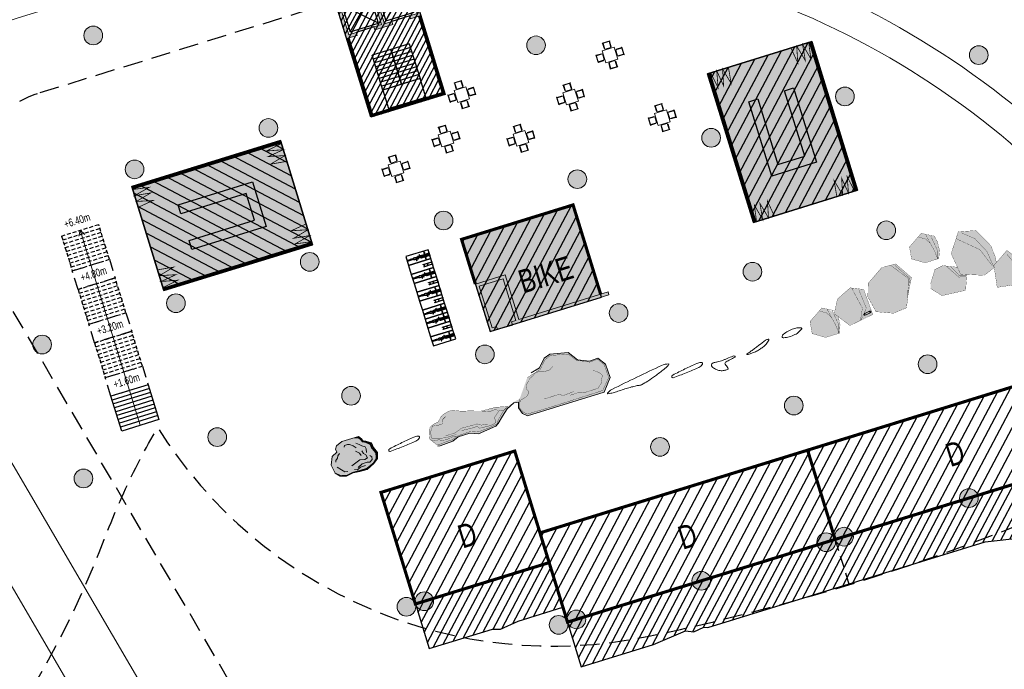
# Model space of a CAD drawing. Header units: millimetres. Extents: x -1402 to -179, y -280 to 6164.
# Tile 12 of 212: x -653 to -589, y 38 to 80. Entities that reach past the tile are written whole.
import ezdxf
from ezdxf.xclip import XClip

# ---------------------------------------------------------------- set-up
doc = ezdxf.new("R2010")
doc.units = ezdxf.units.MM
doc.header["$XCLIPFRAME"] = 0
doc.linetypes.add('AJN-Projection', pattern=[0.375, 0.25, -0.125])
doc.layers.get('0').update_dxf_attribs({"linetype": 'CONTINUOUS'})
doc.layers.get('DEFPOINTS').update_dxf_attribs({"linetype": 'CONTINUOUS'})
for name, color, linetype, lineweight in [('AJN-2-POT 120', 2, 'CONTINUOUS', 20), ('AJN-2-SBT-C', 2, 'CONTINUOUS', 20), ('AJN-5-ASC-C', 230, 'CONTINUOUS', 30), ('AJN-6-SOL-ROCHERS', 250, 'CONTINUOUS', 20), ('AJN-7-100-L', 10, 'CONTINUOUS', 18), ('AJN-7-500-A', 10, 'CONTINUOUS', 18), ('AJN-8-252-H', 252, 'CONTINUOUS', 20), ('AJN-9-CIRCULATION-CAR', 251, 'CONTINUOUS', 5)]:
    doc.layers.add(name, color=color, linetype=linetype, lineweight=lineweight)
for name, color, linetype, true_color in [('AJN-2-SBT-H', 7, 'CONTINUOUS', 0x6e6e6e), ('AJN-8-254-H-CLAIR', 7, 'CONTINUOUS', 0xededed), ('AJN-9-SRF-MARINHORIZON-CIRUCLATION 100 %', 7, 'CONTINUOUS', 0xd100d1), ('AJN-9-SRF-MARINHORIZON-HOUSING DUPLEX', 7, 'CONTINUOUS', 0x96cd7e), ('AJN-9-SRF-MARINHORIZON-RETAIL', 7, 'CONTINUOUS', 0xde2128), ('AJN-9-SRF-MARINHORIZON-SERVICE', 7, 'CONTINUOUS', 0x645418), ('AJN-9-SRF-MARINHORIZON-TERRACE 0%', 7, 'CONTINUOUS', 0x139b48)]:
    doc.layers.add(name, color=color, linetype=linetype, true_color=true_color)
for name, color, linetype in [('AJN-2-SBT-P', 251, 'AJN-Projection'), ('AJN-2-SBT-V', 51, 'CONTINUOUS'), ('AJN-3-MEX-V', 141, 'CONTINUOUS'), ('AJN-3-SOL-ROCHERS', 252, 'CONTINUOUS'), ('AJN-8-251-H', 251, 'CONTINUOUS')]:
    doc.layers.add(name, color=color, linetype=linetype)
doc.layers.add('AJN-6-VGT-MOTIF EXIST', color=7, linetype='CONTINUOUS', lineweight=9, true_color=0x23583a)
doc.styles.get("Standard").update_dxf_attribs({"font": 'rs.shx', "bigfont": 'hztxt.shx'})

# ---------------------------------------------------------------- blocks, each defined once
blk = doc.blocks.new('1.20diam')
at = {"layer": 'AJN-2-SBT-H'}
h = blk.add_hatch(color=256, dxfattribs=at)
h.dxf.hatch_style = 1
edge = h.paths.add_edge_path()
edge.add_arc((0, 0), 0.6, 0, 360)
at = {"layer": 'AJN-2-POT 120', "linetype": 'Continuous'}
blk.add_circle((0, 0), 0.6, dxfattribs=at)
blk = doc.blocks.new('POT 2X1.2')
at = {"layer": 'AJN-2-POT 120', "linetype": 'Continuous', "rotation": 321.8181818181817}
for p in [(-0.6, 0), (0.6, 0)]:
    blk.add_blockref('1.20diam', p, dxfattribs=at)
blk = doc.blocks.new('A$C26D66667')
at = {"layer": 'AJN-2-SBT-V', "linetype": 'Continuous'}
for p, q in [((0, 2.34), (2.5, 2.34)), ((0, 0), (0, 2.34)), ((0, 2.08), (2.5, 2.08)), ((2.5, 2.34), (2.5, 0)), ((0, 1.82), (2.5, 1.82)), ((0, 1.56), (2.5, 1.56)), ((0, 1.3), (2.5, 1.3)), ((0, 1.04), (2.5, 1.04)), ((0, 0.78), (2.5, 0.78)), ((0, 0.52), (2.5, 0.52)), ((0, 0.26), (2.5, 0.26)), ((0, 0), (2.5, 0))]:
    blk.add_line(p, q, dxfattribs=at)
blk = doc.blocks.new('A$C4A131977')
at = {"layer": 'AJN-2-SBT-P'}
for p, q in [((0, 2.34), (2.5, 2.34)), ((0, 0), (0, 2.34)), ((0, 2.08), (2.5, 2.08)), ((2.5, 2.34), (2.5, 0)), ((0, 1.82), (2.5, 1.82)), ((0, 1.56), (2.5, 1.56)), ((0, 1.3), (2.5, 1.3)), ((0, 1.04), (2.5, 1.04)), ((0, 0.78), (2.5, 0.78)), ((0, 0.52), (2.5, 0.52)), ((0, 0.26), (2.5, 0.26)), ((0, 0), (2.5, 0))]:
    blk.add_line(p, q, dxfattribs=at)
blk = doc.blocks.new('A$C766323D4')
at = {"layer": 'AJN-8-254-H-CLAIR'}
h = blk.add_hatch(color=256, dxfattribs=at)
h.dxf.hatch_style = 1
h.paths.add_polyline_path([(0, 7), (10, 7), (10, 0), (0, 0)])
at = {"layer": 'AJN-9-SRF-MARINHORIZON-RETAIL'}
h = blk.add_hatch(dxfattribs=at)
h.set_pattern_fill('ANSI31', color=256, scale=0.2)
h.set_pattern_definition([(45, (-4.5, 0), (-0.449013, 0.449013), [])])
h.paths.add_polyline_path([(0, 0), (0, 7), (10, 7), (10, 0)])
at = {"layer": 'AJN-3-MEX-V', "color": 132, "const_width": 0.2, "flags": 128}
for points in [[(0, 6.9), (10, 6.9)], [(0, 0.1), (10, 0.1)]]:
    blk.add_lwpolyline(points, dxfattribs=at)
at = {"layer": 'AJN-3-MEX-V', "color": 132, "lineweight": 0, "ltscale": 1.5, "const_width": 0.05}
for points in [[(0, 6.8), (1.046, 6.62), (0, 6.386), (1.046, 6.248), (0, 5.994), (1.046, 5.74), (0, 5.603)], [(10, 6.8), (8.954, 6.62), (10, 6.386), (8.954, 6.248), (10, 5.994), (8.954, 5.74), (10, 5.603)], [(0, 0.2), (1.046, 0.38), (0, 0.614), (1.046, 0.752), (0, 1.006), (1.046, 1.26), (0, 1.397)], [(10, 0.2), (8.954, 0.38), (10, 0.614), (8.954, 0.752), (10, 1.006), (8.954, 1.26), (10, 1.397)]]:
    blk.add_lwpolyline(points, dxfattribs=at)
at = {"layer": 'AJN-8-251-H'}
for points in [[(0, 7), (10, 7), (10, 0), (0, 0)], [(2.5, 2), (7.5, 2), (7.5, 5), (2.5, 5), (2.5, 4.4), (6.9, 4.4), (6.9, 2.6), (2.5, 2.6)]]:
    blk.add_lwpolyline(points, close=True, dxfattribs=at)
at = {"layer": 'AJN-9-SRF-MARINHORIZON-RETAIL'}
blk.add_lwpolyline([(10, 0), (10, 7), (0, 7), (0, 0)], close=True, dxfattribs=at)
blk = doc.blocks.new('table ext 1')
at = {"lineweight": 0, "ltscale": 0.1}
for p, q in [((-6648.44, -1492.046), (-6648.44, -1492.071)), ((-6648.44, -1492.071), (-6648.44, -1492.046)), ((-6648.44, -1492.046), (-6647.94, -1492.046)), ((-6647.94, -1492.071), (-6648.44, -1492.071)), ((-6648.428, -1492.071), (-6648.428, -1492.416)), ((-6648.403, -1492.416), (-6648.403, -1492.071)), ((-6648.39, -1492.071), (-6648.39, -1492.471)), ((-6647.99, -1492.471), (-6647.99, -1492.071)), ((-6647.978, -1492.416), (-6647.978, -1492.071)), ((-6647.953, -1492.071), (-6647.953, -1492.416)), ((-6647.94, -1492.046), (-6647.94, -1492.071)), ((-6647.94, -1492.071), (-6647.94, -1492.046)), ((-6649.061, -1492.667), (-6649.036, -1492.667)), ((-6649.036, -1492.667), (-6649.061, -1492.667)), ((-6649.061, -1492.667), (-6649.061, -1493.167)), ((-6649.036, -1493.167), (-6649.036, -1492.667)), ((-6649.036, -1492.679), (-6648.691, -1492.679)), ((-6648.691, -1492.704), (-6649.036, -1492.704)), ((-6649.036, -1492.717), (-6648.636, -1492.717)), ((-6648.691, -1492.679), (-6648.691, -1492.704)), ((-6648.636, -1492.717), (-6648.636, -1493.117)), ((-6647.79, -1492.517), (-6648.59, -1492.517)), ((-6648.59, -1492.517), (-6648.59, -1493.317)), ((-6648.428, -1492.416), (-6648.403, -1492.416)), ((-6648.39, -1492.471), (-6647.99, -1492.471)), ((-6647.953, -1492.416), (-6647.978, -1492.416)), ((-6647.79, -1493.317), (-6647.79, -1492.517)), ((-6647.344, -1492.717), (-6647.744, -1492.717)), ((-6647.744, -1492.717), (-6647.744, -1493.117)), ((-6647.344, -1492.679), (-6647.69, -1492.679)), ((-6647.69, -1492.679), (-6647.69, -1492.704)), ((-6647.69, -1492.704), (-6647.344, -1492.704)), ((-6647.344, -1493.167), (-6647.344, -1492.667)), ((-6647.319, -1492.667), (-6647.344, -1492.667)), ((-6647.344, -1492.667), (-6647.319, -1492.667)), ((-6647.319, -1492.667), (-6647.319, -1493.167)), ((-6649.061, -1493.167), (-6649.036, -1493.167)), ((-6649.036, -1493.167), (-6649.061, -1493.167)), ((-6648.636, -1493.117), (-6649.036, -1493.117)), ((-6648.691, -1493.129), (-6649.036, -1493.129)), ((-6649.036, -1493.154), (-6648.691, -1493.154)), ((-6648.691, -1493.154), (-6648.691, -1493.129)), ((-6648.59, -1493.317), (-6647.79, -1493.317)), ((-6648.39, -1493.763), (-6648.39, -1493.363)), ((-6648.39, -1493.363), (-6647.99, -1493.363)), ((-6647.99, -1493.363), (-6647.99, -1493.763)), ((-6647.744, -1493.117), (-6647.344, -1493.117)), ((-6647.69, -1493.154), (-6647.69, -1493.129)), ((-6647.69, -1493.129), (-6647.344, -1493.129)), ((-6647.344, -1493.154), (-6647.69, -1493.154)), ((-6647.319, -1493.167), (-6647.344, -1493.167)), ((-6647.344, -1493.167), (-6647.319, -1493.167)), ((-6647.94, -1493.763), (-6648.44, -1493.763)), ((-6648.44, -1493.788), (-6648.44, -1493.763)), ((-6648.44, -1493.763), (-6648.44, -1493.788)), ((-6648.44, -1493.788), (-6647.94, -1493.788)), ((-6648.428, -1493.763), (-6648.428, -1493.418)), ((-6648.428, -1493.418), (-6648.403, -1493.418)), ((-6648.403, -1493.418), (-6648.403, -1493.763)), ((-6647.953, -1493.418), (-6647.978, -1493.418)), ((-6647.978, -1493.418), (-6647.978, -1493.763)), ((-6647.953, -1493.763), (-6647.953, -1493.418)), ((-6647.94, -1493.788), (-6647.94, -1493.763)), ((-6647.94, -1493.763), (-6647.94, -1493.788))]:
    blk.add_line(p, q, dxfattribs=at)
blk = doc.blocks.new('ROC8')
at = {"layer": 'AJN-6-SOL-ROCHERS', "true_color": 0xffffff}
h = blk.add_hatch(color=7, dxfattribs=at)
h.dxf.hatch_style = 1
h.paths.add_polyline_path([(-3.558, -5.343), (-3.434, -5.371), (-3.343, -5.282), (-2.916, -4.696), (-2.797, -4.345), (-2.39, -3.83), (-1.987, -3.614), (-1.427, -2.757), (-1.423, -2.569), (-1.439, -2.111), (-1.447, -1.653), (-1.331, -1.193), (-1.145, -1.018), (-0.966, -1.268), (-0.628, -1.405), (-0.335, -1.355), (2.377, 1.976), (2.212, 2.805), (1.598, 3.262), (1.086, 3.308), (0.805, 2.927), (0.224, 2.625), (-0.398, 2.67), (-1.159, 2.054), (-1.308, 1.699), (-1.223, 1.139), (-1.308, 0.952), (-1.257, 0.831), (-1.289, 0.584), (-1.395, 0.188), (-1.088, -0.662), (-1.341, -1.12), (-1.492, -1.524), (-1.992, -1.907), (-2.539, -2.512), (-3.162, -2.927), (-3.396, -3.098), (-3.91, -3.384), (-4.117, -3.76), (-4.168, -3.947), (-4.157, -4.073), (-4.154, -4.073), (-4.132, -4.268), (-4.282, -4.539), (-4.345, -4.781), (-4.078, -5.221), (-3.962, -5.305)])
at = {"layer": 'AJN-6-SOL-ROCHERS'}
blk.add_hatch(color=256, dxfattribs=at).paths.add_polyline_path([(-1.141, -0.2), (-1.02, -0.225), (-0.956, -0.323), (-0.947, -0.519), (-1.123, -0.916), (-1.192, -0.815), (-1.479, 0.344), (-1.257, 0.831), (-1.292, 0.557), (-1.338, 0.382), (-1.312, 0.148), (-1.303, -0.047)])
blk.add_lwpolyline([(-1.439, 0.665), (-1.223, 1.139), (-1.308, 1.699), (-1.159, 2.054), (-0.398, 2.67), (0.224, 2.625), (0.805, 2.927), (1.086, 3.308), (1.598, 3.262), (2.212, 2.805), (2.377, 1.976), (-0.335, -1.355), (-0.628, -1.405), (-0.966, -1.268), (-1.145, -1.018), (-1.331, -1.193), (-1.447, -1.653), (-1.439, -2.111), (-1.423, -2.569), (-1.427, -2.757), (-1.987, -3.614), (-2.39, -3.83), (-2.797, -4.345), (-2.916, -4.696), (-3.343, -5.282), (-3.434, -5.371)], dxfattribs=at)
at = {"layer": 'AJN-6-SOL-ROCHERS', "const_width": 0.0147}
for points in [[(-1.479, 0.344), (-1.143, 1.081), (-1.219, 1.647), (-1.113, 2.008), (-0.358, 2.601), (0.186, 2.573), (0.838, 2.883), (1.111, 3.252), (1.556, 3.202), (2.145, 2.773), (2.265, 2.01), (1.102, 0.548), (0.451, -0.269), (-0.402, -1.29), (-0.681, -1.311), (-0.904, -1.235), (-1.192, -0.815)], [(1.236, 2.617), (1.557, 2.701), (1.795, 2.68), (1.92, 2.412), (1.982, 2.277), (1.993, 1.972), (1.766, 1.687), (1.477, 1.324), (1.296, 1.256), (0.966, 0.841)], [(-0.675, 1.599), (-0.712, 1.345), (-0.931, 1.071), (-1.115, 0.958), (-1.257, 0.831), (-1.292, 0.557), (-1.338, 0.382), (-1.312, 0.148), (-1.303, -0.047), (-1.141, -0.2), (-1.02, -0.225), (-0.956, -0.323), (-0.947, -0.519), (-1.094, -0.85), (-1.076, -1.006)], [(1.007, 1.105), (0.661, 0.618), (0.48, 0.55), (0.351, 0.441), (0.083, 0.104), (-0.083, -0.104)], [(-1.983, -2.065), (-1.895, -2.008), (-1.755, -1.992), (-1.754, -2.416), (-1.547, -2.581), (-1.619, -2.778), (-1.784, -2.986), (-2.099, -3.328), (-2.265, -3.324), (-2.471, -3.583), (-2.724, -3.847), (-2.827, -3.977)], [(-2.539, -2.512), (-2.131, -2.276), (-1.983, -2.065), (-1.895, -2.008), (-1.755, -1.992), (-1.551, -1.802)], [(-1.841, -2.898), (-2.12, -3.142), (-2.348, -3.215), (-2.471, -3.371), (-2.931, -3.895), (-2.962, -4.04), (-3.075, -4.288), (-3.261, -4.522), (-3.385, -4.677)], [(-3.956, -3.799), (-4.002, -4.017), (-3.882, -4.239), (-4.027, -4.42), (-4.182, -4.509), (-4.259, -4.659), (-4.181, -4.933), (-4.15, -5), (-4.046, -5.083), (-4.041, -5.129), (-3.891, -5.207), (-3.627, -5.035), (-3.544, -4.931), (-3.327, -4.765), (-3.183, -4.584), (-2.956, -4.298)], [(-2.894, -4.392), (-3.032, -4.492), (-3.164, -4.706), (-3.235, -4.827), (-3.455, -5.023), (-3.539, -5.033), (-3.61, -5.09), (-3.736, -5.233), (-3.976, -5.31)]]:
    blk.add_lwpolyline(points, dxfattribs=at)
blk.add_lwpolyline([(-4.234, -4.968), (-4.345, -4.781), (-4.282, -4.539), (-4.132, -4.268), (-4.168, -3.947), (-4.117, -3.76), (-3.998, -3.529), (-3.91, -3.384), (-3.396, -3.098), (-3.162, -2.927), (-2.539, -2.512), (-1.992, -1.907), (-1.492, -1.524), (-1.551, -1.802), (-1.522, -2.378), (-1.458, -2.624), (-1.7, -3.05), (-2.044, -3.524), (-2.401, -3.727), (-2.904, -4.4), (-2.928, -4.511), (-2.983, -4.662), (-3.173, -4.901), (-3.375, -5.196), (-3.558, -5.343), (-3.76, -5.312), (-3.979, -5.301), (-4.078, -5.221)], close=True, dxfattribs=at)
blk = doc.blocks.new('A$C444E3E50')
at = {"layer": 'AJN-3-SOL-ROCHERS', "true_color": 0xffffff}
h = blk.add_hatch(color=7, dxfattribs=at)
h.dxf.hatch_style = 1
h.paths.add_polyline_path([(-5.114, 3.05), (-4.198, 3.05), (-3.996, 3.554), (-3.963, 4.1), (-4.048, 4.515), (-4.8, 4.937), (-5.782, 4.32), (-5.876, 3.538)])
h = blk.add_hatch(color=7, dxfattribs=at)
h.dxf.hatch_style = 1
h.paths.add_polyline_path([(-1.726, 1.159), (-0.968, 1.443), (-0.946, 1.589), (-0.742, 1.715), (-0.701, 2.102), (-0.756, 2.849), (-1.384, 4.067), (-2.497, 4.326), (-3.347, 3.117), (-3.154, 1.681)])
h = blk.add_hatch(color=7, dxfattribs=at)
h.dxf.hatch_style = 1
h.paths.add_polyline_path([(-6.731, 1.501), (-6.238, 2.405), (-6.942, 3.538), (-7.87, 3.587), (-9.011, 2.869), (-9.282, 2.038), (-9.057, 0.977), (-8.015, 0.555), (-7.116, 0.641)])
h = blk.add_hatch(color=7, dxfattribs=at)
h.dxf.hatch_style = 1
h.paths.add_polyline_path([(-11.191, 2.492), (-11.66, 1.656), (-10.926, 0.623), (-9.315, 0.874), (-9.396, 2.585), (-10.196, 2.936)])
h = blk.add_hatch(color=7, dxfattribs=at)
h.dxf.hatch_style = 1
h.paths.add_polyline_path([(-4.699, 0.714), (-3.152, 0.594), (-2.804, 1.487), (-2.839, 1.566), (-3.154, 1.681), (-3.219, 2.165), (-4.091, 2.546), (-4.654, 2.45), (-5.177, 1.657), (-5.27, 1.363)])
h = blk.add_hatch(color=7, dxfattribs=at)
h.dxf.hatch_style = 1
h.paths.add_polyline_path([(-13.302, 1.625), (-13.396, 0.844), (-12.633, 0.356), (-11.717, 0.356), (-11.515, 0.86), (-11.482, 1.405), (-11.916, 2.016), (-12.319, 2.243)])
h = blk.add_hatch(color=7, dxfattribs=at)
h.dxf.hatch_style = 1
h.paths.add_polyline_path([(-1.158, 0.177), (0, 0), (0.74, 0.77), (0.602, 1.614), (0.134, 2.257), (-0.946, 1.589)])
at = {"layer": 'AJN-6-SOL-ROCHERS', "const_width": 0.0147}
for points in [[(-3.963, 4.1), (-3.996, 3.554), (-4.198, 3.05), (-5.114, 3.05), (-5.876, 3.538), (-5.782, 4.32), (-4.8, 4.937), (-4.048, 4.515)], [(-6.238, 2.405), (-6.731, 1.501), (-7.116, 0.641), (-8.015, 0.555), (-9.057, 0.977), (-9.282, 2.038), (-9.011, 2.869), (-7.87, 3.587), (-6.942, 3.538)], [(-9.396, 2.585), (-9.315, 0.874), (-10.926, 0.623), (-11.66, 1.656), (-11.191, 2.492), (-10.196, 2.936), (-9.396, 2.585)]]:
    blk.add_lwpolyline(points, close=True, dxfattribs=at)
for points in [[(-4.417, 4.118), (-4.638, 4.503), (-5.029, 4.749)], [(-4.273, 3.039), (-4.317, 3.618), (-4.546, 4.718)], [(-4.264, 3.055), (-4.121, 3.522), (-4.263, 4.594)], [(-0.971, 1.442), (-1.726, 1.159), (-3.154, 1.681), (-3.347, 3.117), (-2.497, 4.326), (-1.384, 4.067), (-0.756, 2.849), (-0.701, 2.102), (-0.742, 1.715)], [(-1.043, 1.576), (-1.512, 2.825), (-2.763, 3.947)], [(-0.982, 1.497), (-1.112, 2.577), (-1.613, 3.601), (-2.331, 4.212)], [(-6.822, 1.304), (-6.455, 2.42), (-7.293, 3.558)], [(-6.835, 1.306), (-6.366, 2.405), (-7.021, 3.461)], [(-10.169, 0.767), (-9.83, 1.456), (-10.112, 2.913)], [(-10.164, 0.744), (-9.586, 1.37), (-9.702, 2.664)], [(-2.839, 1.566), (-2.804, 1.487), (-3.152, 0.594), (-4.699, 0.714), (-5.27, 1.363), (-5.177, 1.657), (-4.654, 2.45), (-4.091, 2.546), (-3.219, 2.165)], [(-11.482, 1.405), (-11.515, 0.86), (-11.717, 0.356), (-12.633, 0.356), (-13.396, 0.844), (-13.302, 1.625), (-12.319, 2.243), (-11.568, 1.821)], [(-11.893, 1.456), (-12.114, 1.841), (-12.504, 2.087)], [(-11.749, 0.377), (-11.793, 0.956), (-12.022, 2.056)], [(-11.739, 0.393), (-11.597, 0.86), (-11.739, 1.932)], [(-2.832, 1.462), (-3.319, 1.527), (-3.907, 2.483)], [(-2.81, 1.481), (-3.264, 1.63), (-3.613, 2.314)], [(-0.946, 1.589), (-1.158, 0.177), (0, 0), (0.74, 0.77), (0.602, 1.614), (0.134, 2.257), (-0.946, 1.589)], [(0.039, 0.073), (0.528, 0.949), (0.069, 2.004)]]:
    blk.add_lwpolyline(points, dxfattribs=at)
blk = doc.blocks.new('BOULDER')
blk.add_lwpolyline([(-0.416, -0.141, 0, 0.02, 0), (-0.378, -0.208, 0.02, 0.02, 0), (-0.317, -0.228, 0.02, 0.02, 0), (-0.246, -0.235, 0.02, 0.02, 0), (-0.202, -0.275, 0.02, 0.03, 0), (-0.103, -0.329, 0.03, 0.03, 0), (-0.004, -0.322, 0.03, 0.03, 0), (0.145, -0.342, 0.03, 0.02, 0), (0.266, -0.302, 0.02, 0.02, 0), (0.332, -0.221, 0.02, 0.02, 0), (0.365, -0.087, 0.02, 0.02, 0), (0.332, 0.021, 0.02, 0.01, 0), (0.283, 0.128, 0.01, 0.01, 0), (0.272, 0.242, 0.01, 0.01, 0), (0.211, 0.323, 0.01, 0, 0), (0.095, 0.377, 0, 0, 0), (-0.114, 0.37, 0, 0, 0), (-0.279, 0.296, 0, 0, 0), (-0.317, 0.195, 0, 0, 0), (-0.394, 0.189, 0, 0, 0), (-0.444, 0.148, 0, 0, 0), (-0.471, 0.047, 0, 0, 0)], format="xyseb", close=True)
for points in [[(-0.125, 0.289), (-0.158, 0.276), (-0.191, 0.236), (-0.235, 0.215), (-0.262, 0.175)], [(0.211, 0.195), (0.178, 0.242), (0.101, 0.269), (-0.004, 0.31)], [(-0.339, 0.061), (-0.367, 0.041), (-0.361, -0.006), (-0.334, -0.033), (-0.268, -0.074), (-0.191, -0.1)], [(-0.059, -0.154), (0.018, -0.161), (0.073, -0.181), (0.15, -0.181), (0.156, -0.134), (0.106, -0.06), (0.134, 0.094)], [(0.128, -0.235), (0.183, -0.248), (0.238, -0.235), (0.272, -0.181), (0.238, -0.141), (0.216, -0.06), (0.244, 0.021)], [(0.244, 0.088), (0.283, 0.047), (0.266, -0.013), (0.288, -0.094)], [(-0.29, -0.134), (-0.224, -0.168), (-0.163, -0.194), (-0.103, -0.235), (-0.053, -0.235), (0.029, -0.208)], [(0.029, -0.114), (-0.037, -0.107), (-0.13, -0.067)]]:
    blk.add_lwpolyline(points)
at = {"flags": 1}
for tag in ['SIZE', 'ITEM']:
    blk.add_attdef(tag, (0, 0), '', height=1, dxfattribs=at)
blk = doc.blocks.new('ROCK-02')
at = {"layer": 'AJN-6-SOL-ROCHERS', "true_color": 0xffffff}
h = blk.add_hatch(color=7, dxfattribs=at)
h.dxf.hatch_style = 1
h.paths.add_polyline_path([(-0.406, 0.313), (-0.017, 0.453), (0.15, 0.445), (0.215, 0.397), (0.233, 0.322), (0.384, 0.304), (0.518, 0.151), (0.562, -0.057), (0.502, -0.189), (0.378, -0.275), (0.211, -0.306), (0.059, -0.377), (-0.106, -0.435), (-0.322, -0.421), (-0.462, -0.371), (-0.547, -0.256), (-0.537, -0.102), (-0.563, 0.013), (-0.479, 0.125), (-0.431, 0.164), (-0.43, 0.234)])
at = {"layer": 'AJN-6-SOL-ROCHERS'}
blk.add_lwpolyline([(-0.406, 0.313), (-0.017, 0.453), (0.15, 0.445), (0.215, 0.397), (0.233, 0.322), (0.384, 0.304), (0.518, 0.151), (0.562, -0.057), (0.502, -0.189), (0.378, -0.275), (0.211, -0.306), (0.059, -0.377), (-0.106, -0.435), (-0.322, -0.421), (-0.462, -0.371), (-0.547, -0.256), (-0.537, -0.102), (-0.563, 0.013), (-0.479, 0.125), (-0.431, 0.164), (-0.43, 0.234)], close=True, dxfattribs=at)
at = {"layer": 'AJN-6-SOL-ROCHERS', "yscale": 1.5, "rotation": 277.1356089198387}
blk.add_blockref('BOULDER', (-0.026, -0.036), dxfattribs=at)
blk = doc.blocks.new('AJN-929-MASSE ROUTE')
at = {"layer": 'AJN-9-CIRCULATION-CAR', "flags": 128}
for points in [[(-588.299, 73.798, 0.627776), (-586.661, 74.549, -0.128587), (-581.582, 92.518, 0.060061), (-577.534, 101.495, 0.604205), (-578.783, 102.75), (-617.612, 90.755, 0.550395), (-618.054, 89.124, 0.152382), (-611.058, 85.054, -0.116537)], [(-649.257, -6.124, -0.207314), (-700.113, -35.496, -0.278477), (-711.397, -30.345), (-755.046, 33.548, -0.812767), (-753.69, 34.959, 0.092549), (-737.519, 28.59, 0.111347), (-724.234, 29.004, 0.062997), (-720.094, 30.775, -0.050392), (-713.988, 33.688, -0.113475), (-707.597, 34.093, 0.392299), (-686.987, 46.408, -0.124767), (-679.264, 59.505, 0.167594), (-672.725, 73.08, -0.719777), (-670.869, 73.468), (-638.052, 17.366, -0.388291), (-641.451, 1.531, 0.078664)]]:
    blk.add_lwpolyline(points, format="xyb", close=True, dxfattribs=at)
blk.add_lwpolyline([(-589.066, 71.832, 0.11968), (-611.506, 83.105, -0.180949), (-620.628, 89.117, 0.320427), (-621.731, 89.483), (-652.903, 79.854, 0.4832), (-659.719, 62.329), (-631.635, 14.318, 0.302418), (-619.683, 8.483, 0.027555), (-569.359, 18.071, 0.434166), (-567.937, 20.624), (-579.852, 57.693, 0.122988), (-589.131, 71.889)], format="xyb", dxfattribs=at)
at = {"layer": 'DEFPOINTS', "linetype": 'AJN-Projection', "ltscale": 5, "flags": 128}
blk.add_lwpolyline([(-651.427, 75.076), (-536.924, 110.447, -0.414214), (-528.17, 105.825), (-521.364, 83.791, -0.052399), (-520.837, 81.126), (-517.787, 47.401, -0.267701), (-520.722, 41.052, -0.080877), (-538.232, 32.219, -0.045861), (-620.347, 13.439, -0.302418), (-627.319, 16.842), (-655.403, 64.854, -0.4832)], format="xyb", close=True, dxfattribs=at)
blk = doc.blocks.new('A$C4D090408')
at = {"layer": 'AJN-9-SRF-MARINHORIZON-HOUSING DUPLEX'}
h = blk.add_hatch(dxfattribs=at)
h.set_pattern_fill('ANSI31', color=256, scale=0.2)
h.set_pattern_definition([(45, (495.68257, -1002.92206), (-0.4490128, 0.4490128), [])])
h.paths.add_polyline_path([(0, 0), (0, 7.5), (-9, 7.5), (-9, 0)])
at = {"layer": 'AJN-2-SBT-C', "const_width": 0.2, "flags": 128}
blk.add_lwpolyline([(-9, 7.5), (0, 7.5), (0, 0), (-9, 0)], close=True, dxfattribs=at)
at = {"layer": 'AJN-7-500-A', "insert": (-4.5, 3.25), "char_height": 1.5, "attachment_point": 5, "rotation": 360}
blk.add_mtext_dynamic_manual_height_columns('{\\fSwis721 LtCn BT|b0|i0|c0|p34;D}', width=58.75806, gutter_width=35.694, heights=[0], dxfattribs=at)
blk = doc.blocks.new('A$C46E24FA1')
at = {"layer": 'AJN-2-SBT-V', "linetype": 'Continuous'}
for p, q in [((0, 2.34), (1.25, 2.34)), ((0, 0), (0, 2.34)), ((0, 2.08), (1.25, 2.08)), ((1.25, 2.34), (1.25, 0)), ((0, 1.82), (1.25, 1.82)), ((0, 1.56), (1.25, 1.56)), ((0, 1.3), (1.25, 1.3)), ((0, 1.04), (1.25, 1.04)), ((0, 0.78), (1.25, 0.78)), ((0, 0.52), (1.25, 0.52)), ((0, 0.26), (1.25, 0.26)), ((0, 0), (1.25, 0))]:
    blk.add_line(p, q, dxfattribs=at)
blk = doc.blocks.new('A$C25855C8C')
at = {"layer": 'AJN-2-SBT-H'}
h = blk.add_hatch(color=256, dxfattribs=at)
h.dxf.hatch_style = 1
h.paths.add_polyline_path([(-1.8, -2.5), (-1.8, -2.3), (-2.3, -2.3), (-2.3, -0.2), (-0.1, -0.2), (-0.1, -2.3), (-0.6, -2.3), (-0.6, -2.5), (0.6, -2.5), (0.6, -2.3), (0.1, -2.3), (0.1, -0.2), (2.3, -0.2), (2.3, -2.3), (1.8, -2.3), (1.8, -2.5), (2.5, -2.5), (2.5, 0), (-2.5, 0), (-2.5, -2.5)])
at = {"layer": 'AJN-9-SRF-MARINHORIZON-CIRUCLATION 100 %'}
h = blk.add_hatch(dxfattribs=at)
h.set_pattern_fill('ANSI31', color=256, scale=0.1, angle=342.8337)
h.set_pattern_definition([(45, (4294.418, -2579.6634), (-0.224506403, 0.224506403), [])])
h.paths.add_polyline_path([(-2.5, 0), (-2.5, -7.79), (2.5, -7.79), (2.5, 0)])
at = {"layer": 'AJN-2-SBT-C', "flags": 128}
blk.add_lwpolyline([(-0.6, -2.3), (-0.6, -2.5), (0.6, -2.5), (0.6, -2.3), (0.1, -2.3), (0.1, -0.2), (2.3, -0.2), (2.3, -2.3), (1.8, -2.3), (1.8, -2.5), (2.5, -2.5), (2.5, 0), (-2.5, 0), (-2.5, -2.5), (-1.8, -2.5), (-1.8, -2.3), (-2.3, -2.3), (-2.3, -0.2), (-0.1, -0.2), (-0.1, -2.3)], close=True, dxfattribs=at)
at = {"layer": 'AJN-2-SBT-V'}
for p, q in [((-0.6, -2.3), (-1.8, -2.3)), ((1.8, -2.3), (0.6, -2.3))]:
    blk.add_line(p, q, dxfattribs=at)
at = {"layer": 'AJN-2-SBT-V', "flags": 128}
blk.add_lwpolyline([(-1.25, -6.34), (-1.25, -7.59), (1.25, -7.59), (1.25, -6.34)], close=True, dxfattribs=at)
at = {"layer": 'AJN-3-MEX-V', "color": 132, "const_width": 0.2, "flags": 128}
blk.add_lwpolyline([(-2.4, -2.5), (-2.4, -7.69), (2.4, -7.69), (2.4, -2.5)], dxfattribs=at)
at = {"layer": 'AJN-5-ASC-C'}
for p, q in [((-0.25, -2.15), (-2.15, -0.35)), ((-2.15, -2.15), (-0.25, -0.35)), ((2.15, -2.15), (0.25, -0.35)), ((0.25, -2.15), (2.15, -0.35))]:
    blk.add_line(p, q, dxfattribs=at)
for points in [[(-0.25, -2.15), (-0.25, -0.35), (-2.15, -0.35), (-2.15, -2.15)], [(2.15, -2.15), (2.15, -0.35), (0.25, -0.35), (0.25, -2.15)]]:
    blk.add_lwpolyline(points, close=True, dxfattribs=at)
at = {"layer": 'AJN-9-SRF-MARINHORIZON-CIRUCLATION 100 %'}
blk.add_lwpolyline([(-2.5, 0), (2.5, 0), (2.5, -7.79), (-2.5, -7.79)], close=True, dxfattribs=at)
at = {"linetype": 'Continuous', "rotation": 179.9999999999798}
for p in [(0, -4), (1.25, -4)]:
    blk.add_blockref('A$C46E24FA1', p, dxfattribs=at)
blk = doc.blocks.new('A$C3204046C')
at = {"layer": 'AJN-2-SBT-H'}
h = blk.add_hatch(color=256, dxfattribs=at)
h.dxf.hatch_style = 1
h.paths.add_polyline_path([(2, 0.2), (2, 3.2), (0, 3.2), (0, 0), (0.5, 0), (0.5, 0.2), (0.2, 0.2), (0.2, 3), (1.8, 3), (1.8, 0.2), (1.5, 0.2), (1.5, 0), (8, 0), (8, 0.2)])
at = {"layer": 'AJN-8-254-H-CLAIR'}
h = blk.add_hatch(color=256, dxfattribs=at)
h.dxf.hatch_style = 1
h.paths.add_polyline_path([(7.5, 6.2), (0, 6.2), (0, 3.2), (2, 3.2), (2, 0.2), (7.5, 0.2)])
h.paths.add_polyline_path([(1.8, 3), (0.2, 3), (0.2, 0.2), (0.5, 0.2), (0.5, 0), (1.5, 0), (1.5, 0.2), (1.8, 0.2)])
at = {"layer": 'AJN-9-SRF-MARINHORIZON-SERVICE'}
h = blk.add_hatch(dxfattribs=at)
h.set_pattern_fill('ANSI31', color=256, scale=0.2, angle=-17.1663)
h.set_pattern_definition([(45, (-18.75, 34.7), (-0.449013, 0.449013), [])])
h.paths.add_polyline_path([(7.5, 0), (7.5, 6.2), (0, 6.2), (0, 0)])
at = {"layer": 'AJN-2-SBT-C', "flags": 128}
blk.add_lwpolyline([(0.2, 3), (0.2, 0.2), (0.5, 0.2), (0.5, 0), (0, 0), (0, 3.2), (2, 3.2), (2, 0.2), (8, 0.2), (8, 0), (1.5, 0), (1.5, 0.2), (1.8, 0.2), (1.8, 3)], close=True, dxfattribs=at)
at = {"layer": 'AJN-2-SBT-V'}
blk.add_line((0.5, 0), (1.5, 0), dxfattribs=at)
at = {"layer": 'AJN-3-MEX-V', "color": 132, "lineweight": 0, "ltscale": 1.5, "const_width": 0.2}
blk.add_lwpolyline([(0, 3.2), (0, 6.2), (7.5, 6.2), (7.5, 0.2)], dxfattribs=at)
at = {"layer": 'AJN-9-SRF-MARINHORIZON-SERVICE'}
blk.add_lwpolyline([(7.5, 6.2), (0, 6.2), (0, 0), (7.5, 0)], close=True, dxfattribs=at)
at = {"layer": 'AJN-7-500-A', "insert": (4.5, 1.7), "char_height": 1.5, "attachment_point": 8}
blk.add_mtext_dynamic_manual_height_columns('{\\fSwis721 LtCn BT|b0|i0|c0|p34;BIKE }', width=13.66556, gutter_width=35.694, heights=[0], dxfattribs=at)
blk = doc.blocks.new('Bike rack 01_top_cad-block.com')
at = {"color": 0}
for points in [[(0, 57), (0, 77), (-562, 77, 1), (-562, 57)], [(0, -77), (0, -57), (-562, -57, 1), (-562, -77)]]:
    blk.add_lwpolyline(points, format="xyb", close=True, dxfattribs=at)
for points in [[(-506, 57), (-506, -57)], [(-496, 57), (-496, -57)], [(-286, 57), (-286, -57)], [(-276, 57), (-276, -57)], [(-5, 57), (-5, -57)], [(0, 58), (0, -58)]]:
    blk.add_lwpolyline(points, dxfattribs=at)
blk = doc.blocks.new('bicycle')
for p, q in [((7365.307, -8017.96), (7365.307, -8018.021)), ((7365.307, -8017.96), (7365.322, -8017.96)), ((7365.322, -8017.96), (7365.322, -8018.021)), ((7365.327, -8017.919), (7365.357, -8017.919)), ((7365.327, -8017.919), (7365.327, -8018.021)), ((7365.332, -8017.76), (7365.332, -8017.919)), ((7365.387, -8017.919), (7365.357, -8017.919)), ((7365.382, -8017.76), (7365.382, -8017.919)), ((7365.387, -8017.919), (7365.387, -8018.021)), ((7365.391, -8017.96), (7365.391, -8018.021)), ((7365.406, -8017.96), (7365.391, -8017.96)), ((7365.406, -8017.96), (7365.406, -8018.021)), ((7365.077, -8018.021), (7365.077, -8018.041)), ((7365.077, -8018.021), (7365.163, -8018.021)), ((7365.077, -8018.041), (7365.163, -8018.041)), ((7365.163, -8018.011), (7365.163, -8018.051)), ((7365.163, -8018.011), (7365.168, -8018.011)), ((7365.163, -8018.051), (7365.168, -8018.051)), ((7365.168, -8018.011), (7365.168, -8018.051)), ((7365.168, -8018.021), (7365.357, -8018.021)), ((7365.168, -8018.041), (7365.357, -8018.041)), ((7365.213, -8018.605), (7365.284, -8018.605)), ((7365.213, -8018.645), (7365.213, -8018.605)), ((7365.277, -8018.491), (7365.287, -8018.491)), ((7365.277, -8018.511), (7365.277, -8018.491)), ((7365.277, -8018.511), (7365.287, -8018.511)), ((7365.284, -8018.605), (7365.284, -8018.645)), ((7365.284, -8018.615), (7365.287, -8018.615)), ((7365.284, -8018.635), (7365.287, -8018.635)), ((7365.287, -8018.481), (7365.297, -8018.481)), ((7365.287, -8018.645), (7365.287, -8018.481)), ((7365.327, -8018.611), (7365.296, -8018.724)), ((7365.297, -8018.645), (7365.297, -8018.481)), ((7365.297, -8018.491), (7365.327, -8018.491)), ((7365.297, -8018.511), (7365.327, -8018.511)), ((7365.307, -8018.041), (7365.307, -8018.082)), ((7365.322, -8018.041), (7365.322, -8018.077)), ((7365.327, -8018.041), (7365.327, -8018.09)), ((7365.327, -8018.113), (7365.327, -8018.613)), ((7365.337, -8018.116), (7365.337, -8018.161)), ((7365.342, -8018.097), (7365.347, -8018.097)), ((7365.347, -8018.041), (7365.347, -8018.132)), ((7365.356, -8018.589), (7365.355, -8018.589)), ((7365.356, -8018.589), (7365.358, -8018.589)), ((7365.545, -8018.021), (7365.357, -8018.021)), ((7365.545, -8018.041), (7365.357, -8018.041)), ((7365.367, -8018.041), (7365.367, -8018.132)), ((7365.371, -8018.097), (7365.367, -8018.097)), ((7365.377, -8018.116), (7365.377, -8018.161)), ((7365.385, -8018.611), (7365.417, -8018.724)), ((7365.387, -8018.041), (7365.387, -8018.09)), ((7365.387, -8018.113), (7365.387, -8018.617)), ((7365.397, -8018.491), (7365.387, -8018.491)), ((7365.397, -8018.511), (7365.387, -8018.511)), ((7365.391, -8018.041), (7365.391, -8018.077)), ((7365.407, -8018.401), (7365.397, -8018.401)), ((7365.397, -8018.401), (7365.397, -8018.601)), ((7365.407, -8018.601), (7365.397, -8018.601)), ((7365.406, -8018.041), (7365.406, -8018.082)), ((7365.407, -8018.401), (7365.407, -8018.601)), ((7365.417, -8018.491), (7365.407, -8018.491)), ((7365.417, -8018.511), (7365.407, -8018.511)), ((7365.417, -8018.358), (7365.417, -8018.521)), ((7365.427, -8018.358), (7365.417, -8018.358)), ((7365.427, -8018.521), (7365.417, -8018.521)), ((7365.427, -8018.358), (7365.427, -8018.521)), ((7365.43, -8018.368), (7365.427, -8018.368)), ((7365.43, -8018.388), (7365.427, -8018.388)), ((7365.437, -8018.491), (7365.427, -8018.491)), ((7365.437, -8018.511), (7365.427, -8018.511)), ((7365.43, -8018.398), (7365.43, -8018.358)), ((7365.43, -8018.358), (7365.5, -8018.358)), ((7365.5, -8018.398), (7365.43, -8018.398)), ((7365.437, -8018.491), (7365.437, -8018.511)), ((7365.5, -8018.358), (7365.5, -8018.398)), ((7365.55, -8018.011), (7365.545, -8018.011)), ((7365.545, -8018.011), (7365.545, -8018.051)), ((7365.55, -8018.051), (7365.545, -8018.051)), ((7365.55, -8018.011), (7365.55, -8018.051)), ((7365.637, -8018.021), (7365.55, -8018.021)), ((7365.637, -8018.041), (7365.55, -8018.041)), ((7365.637, -8018.021), (7365.637, -8018.041)), ((7365.284, -8018.645), (7365.213, -8018.645)), ((7365.287, -8018.645), (7365.297, -8018.645)), ((7365.292, -8018.758), (7365.294, -8018.779)), ((7365.327, -8018.823), (7365.327, -8018.967)), ((7365.327, -8018.967), (7365.357, -8018.967)), ((7365.332, -8018.967), (7365.332, -8019.182)), ((7365.333, -8018.825), (7365.348, -8018.828)), ((7365.364, -8018.828), (7365.348, -8018.828)), ((7365.387, -8018.967), (7365.357, -8018.967)), ((7365.379, -8018.825), (7365.364, -8018.828)), ((7365.382, -8018.967), (7365.382, -8019.182)), ((7365.392, -8019.027), (7365.382, -8019.027)), ((7365.387, -8018.823), (7365.387, -8018.967)), ((7365.392, -8018.907), (7365.387, -8018.907)), ((7365.392, -8018.907), (7365.392, -8019.027)), ((7365.399, -8018.927), (7365.392, -8018.927)), ((7365.399, -8019.007), (7365.392, -8019.007)), ((7365.399, -8018.927), (7365.399, -8019.007)), ((7365.42, -8018.758), (7365.419, -8018.779))]:
    blk.add_line(p, q)
blk.add_circle((7365.357, -8018.161), 0.02)
blk.add_circle((7365.357, -8018.161), 0.02)
for centre, radius, start, end in [((7365.357, -8017.76), 0.025, 0, 180), ((7365.342, -8018.082), 0.035, 180, 261.3634), ((7365.342, -8018.077), 0.02, 180, 270), ((7365.356, -8018.619), 0.03, 92.82692, 164.42973), ((7365.357, -8018.118), 0.02, 119.99715, 174.3527), ((7365.357, -8018.129), 0.0103, 194.64529, 345.35471), ((7365.356, -8018.619), 0.03, 15.57027, 87.17308), ((7365.357, -8018.118), 0.02, 5.6473, 60.00285), ((7365.371, -8018.077), 0.02, 270, 0), ((7365.371, -8018.082), 0.035, 278.6366, 0), ((7365.392, -8018.751), 0.1, 164.42973, 183.87658), ((7365.344, -8018.776), 0.05, 183.87658, 257.85701), ((7365.357, -8019.182), 0.025, 180, 0), ((7365.369, -8018.776), 0.05, 282.14299, 356.12342), ((7365.32, -8018.751), 0.1, 356.12342, 15.57027)]:
    blk.add_arc(centre, radius, start, end)
blk = doc.blocks.new('A$C2F61343D')
at = {"layer": 'AJN-8-251-H', "flags": 128}
for points in [[(0, 6), (1.5, 6), (1.5, 5.4), (0, 5.4)], [(0, 5.4), (1.5, 5.4), (1.5, 4.8), (0, 4.8)], [(0, 4.8), (1.5, 4.8), (1.5, 4.2), (0, 4.2)], [(0, 4.2), (1.5, 4.2), (1.5, 3.6), (0, 3.6)], [(0, 3.6), (1.5, 3.6), (1.5, 3), (0, 3)], [(0, 3), (1.5, 3), (1.5, 2.4), (0, 2.4)], [(0, 2.4), (1.5, 2.4), (1.5, 1.8), (0, 1.8)], [(0, 1.8), (1.5, 1.8), (1.5, 1.2), (0, 1.2)], [(0, 1.2), (1.5, 1.2), (1.5, 0.6), (0, 0.6)], [(0, 0.6), (1.5, 0.6), (1.5, 0), (0, 0)]]:
    blk.add_lwpolyline(points, close=True, dxfattribs=at)
at = {"layer": 'AJN-8-251-H', "xscale": 0.001038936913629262, "yscale": 0.001038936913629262, "zscale": 0.001038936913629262, "rotation": 180.0000026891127}
for p in [(0, 5.7), (0, 5.7), (0, 5.1), (0, 4.5), (0, 3.9), (0, 3.3), (0, 2.7), (0, 2.1), (0, 1.5), (0, 0.9), (0, 0.3)]:
    blk.add_blockref('Bike rack 01_top_cad-block.com', p, dxfattribs=at)
at = {"layer": 'AJN-8-251-H', "rotation": 90.00000268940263}
for p in [(-8017.729, -7359.657), (-8017.729, -7360.857), (-8017.729, -7362.057), (-8017.729, -7363.257), (-8017.729, -7363.857), (-8017.729, -7365.057)]:
    blk.add_blockref('bicycle', p, dxfattribs=at)
blk = doc.blocks.new('A$C5EFB703C')
at = {"layer": 'AJN-9-SRF-MARINHORIZON-HOUSING DUPLEX'}
h = blk.add_hatch(dxfattribs=at)
h.set_pattern_fill('ANSI31', color=256, scale=0.2)
h.set_pattern_definition([(45, (486.68257, -1004.42206), (-0.4490128, 0.4490128), [])])
h.paths.add_polyline_path([(-18, 6), (-18, 0), (0, 0), (0, 6)])
at = {"layer": 'AJN-2-SBT-C', "const_width": 0.2, "flags": 128}
blk.add_lwpolyline([(-18, 6), (0, 6), (0, 0), (-18, 0)], close=True, dxfattribs=at)
at = {"layer": 'AJN-7-500-A', "insert": (-9, 3), "char_height": 1.5, "attachment_point": 5, "rotation": 360}
blk.add_mtext_dynamic_manual_height_columns('{\\fSwis721 LtCn BT|b0|i0|c0|p34;D}', width=58.75806, gutter_width=35.694, heights=[0], dxfattribs=at)

msp = doc.modelspace()

# ---------------------------------------------------------------- hatches: boundary and pattern name
at = {"layer": 'AJN-9-SRF-MARINHORIZON-TERRACE 0%'}
h = msp.add_hatch(dxfattribs=at)
h.set_pattern_fill('ANSI31', color=256, scale=0.15)
h.set_pattern_definition([(62.1663, (-675.21, 136.28345), (-0.421151, 0.2223644), [])])
h.paths.add_polyline_path([(-540.883, 67.359), (-575.279, 56.734), (-574.394, 53.868), (-569.388, 55.414), (-568.454, 55.927), (-567.403, 55.722), (-566.996, 56.235), (-565.962, 56.357), (-565.809, 56.631), (-565.573, 56.592), (-539.997, 64.493), (-540.145, 64.971)])
h.paths.add_polyline_path([(-522.947, 70.283), (-540.145, 64.971), (-539.702, 63.537), (-539.426, 62.984), (-539.55, 62.789), (-539.447, 62.711), (-539.259, 62.104), (-529.691, 65.06), (-529.4, 65.331), (-528.324, 65.482), (-527.852, 65.805), (-525.992, 65.742), (-525.598, 66.324), (-522.061, 67.417)])
h.paths.add_polyline_path([(-583.141, 51.689), (-617.537, 41.064), (-616.652, 38.197), (-612.022, 39.627), (-609.954, 40.511), (-609.417, 40.445), (-608.772, 40.744), (-608.517, 40.71), (-590.707, 46.212), (-588.215, 46.498), (-587.653, 47.155), (-582.325, 48.801), (-582.324, 49.29), (-582.688, 49.864), (-582.641, 50.072)])
h.paths.add_polyline_path([(-618.718, 44.885), (-627.313, 42.23), (-626.428, 39.364), (-622.365, 40.619), (-621.843, 40.607), (-620.699, 41.134), (-617.832, 42.019)])

# ---------------------------------------------------------------- linework, layer by layer
at = {"layer": 'AJN-2-SBT-P', "ltscale": 5, "flags": 128}
msp.add_lwpolyline([(-767.683, 72.148, -0.05122), (-760.711, 64.391, -0.089979), (-756.512, 55.405, 0.020604), (-755.406, 50.676, 0.064685), (-749.49, 36.686, 0.032866), (-732.169, 9.757, 0.002338), (-729.348, 6.256, 0.014455), (-711.198, -14.779, 0.089169), (-704.917, -19.574, 0.318444), (-696.585, -18.38, 0.07982), (-692.945, -13.618, -0.007477), (-687.968, -4.682, -0.04116), (-685.263, -0.775, -0.029933), (-663.958, 22.206, 0.113243), (-647.85, 44.994, -0.015783), (-646.059, 49.368, -0.024984), (-643.88, 53.561, 0.312878), (-612.426, 40.14, 0.06211), (-579.268, 51.394, -0.079043), (-540.418, 63.328, -0.009453), (-526.741, 64.462, 0.457383), (-521.793, 70.185), (-524.034, 85.518), (-524.822, 90.91, 0.038426), (-525.329, 93.156), (-534.454, 122.789, 0.224712), (-541.57, 130.57, -0.232808), (-548.55, 138.442, 0.106827), (-556.371, 155.454), (-560.769, 155.454, 0.142232), (-768.02, 95.281)], format="xyb", dxfattribs=at)
at = {"layer": 'AJN-2-SBT-P', "ltscale": 3}
for points in [[(-649.365, 63.63), (-646.977, 64.368), (-646.608, 63.173), (-648.996, 62.436)], [(-648.306, 60.2), (-645.917, 60.938), (-645.548, 59.743), (-647.937, 59.005)], [(-647.246, 56.77), (-644.857, 57.508), (-644.489, 56.313), (-646.877, 55.575)]]:
    msp.add_lwpolyline(points, close=True, dxfattribs=at)
at = {"layer": 'AJN-2-SBT-V', "flags": 128}
for points in [[(-583.141, 51.689), (-617.537, 41.064), (-616.652, 38.197), (-612.022, 39.627), (-609.954, 40.511), (-609.417, 40.445), (-608.772, 40.744), (-608.517, 40.71), (-590.707, 46.212), (-588.215, 46.498), (-587.653, 47.155), (-582.325, 48.801), (-582.324, 49.29), (-582.688, 49.864), (-582.641, 50.072)], [(-617.832, 42.019), (-618.718, 44.885), (-627.313, 42.23), (-626.428, 39.364), (-622.365, 40.619), (-621.843, 40.607), (-620.699, 41.134)]]:
    msp.add_lwpolyline(points, close=True, dxfattribs=at)
at = {"layer": 'AJN-6-VGT-MOTIF EXIST'}
for points in [[(-598.134, 60.91, -0.026766), (-598.216, 60.863, -0.024204), (-598.306, 60.823, -0.024967), (-598.39, 60.795, -0.067616), (-598.452, 60.786, -0.190341), (-598.481, 60.798, -0.335455), (-598.486, 60.823, -0.102785), (-598.454, 60.862, -0.027796), (-598.388, 60.91, -0.026766), (-598.306, 60.957, -0.024204), (-598.216, 60.997, -0.024967), (-598.133, 61.024, -0.067616), (-598.071, 61.033, -0.190341), (-598.041, 61.021, -0.335455), (-598.037, 60.997, -0.102785), (-598.069, 60.957, -0.027796)], [(-602.664, 59.713, -0.086576), (-602.922, 59.532, -0.041496), (-603.302, 59.391, -0.043004), (-603.645, 59.325, -0.444461), (-603.74, 59.411, -0.23879), (-603.664, 59.562, -0.033922), (-603.362, 59.753, -0.037898), (-603.013, 59.91, -0.084016), (-602.727, 59.961, -0.008786), (-602.519, 59.96, -0.336105), (-602.484, 59.932, -0.258144), (-602.497, 59.885, -0.006082)], [(-604.779, 58.921, -0.056367), (-604.925, 58.773, -0.025651), (-605.146, 58.613, -0.025008), (-605.398, 58.466, -0.031364), (-605.646, 58.357, -0.008081), (-605.861, 58.283, -0.032799), (-605.995, 58.248, -0.448546), (-606.014, 58.262, -0.277676), (-606, 58.29, 0.013648), (-605.874, 58.374, 0.003617), (-605.677, 58.515, 0.003666), (-605.455, 58.679, 0.003765), (-605.238, 58.844, -0.007879), (-604.806, 59.167, -0.115528), (-604.632, 59.239, -0.646432), (-604.595, 59.183, -0.027064)], [(-611.337, 57.306, -0.011001), (-611.89, 56.881, -0.017972), (-612.378, 56.548, -0.017721), (-612.78, 56.315, -0.123469), (-612.998, 56.26, 0.060641), (-613.128, 56.244, 0.006751), (-613.417, 56.168, 0.008136), (-613.76, 56.068, 0.006509), (-614.126, 55.949, -0.009023), (-614.472, 55.838, -0.018037), (-614.75, 55.765, -0.020438), (-614.944, 55.73, -0.634726), (-614.964, 55.761, -0.14), (-614.691, 56.011, -0.003161), (-613.082, 56.797, -0.003939), (-611.49, 57.547, -0.103965), (-611.032, 57.652, -0.576433), (-611.017, 57.626, -0.05506), (-611.07, 57.551, -0.029282), (-611.18, 57.44, -0.013191)], [(-608.875, 57.616, -0.151217), (-609.094, 57.424, -0.009141), (-609.908, 57.081, -0.006652), (-610.744, 56.76, -0.525195), (-610.842, 56.829, -0.281099), (-610.774, 56.937, -0.003269), (-609.988, 57.325, -0.006204), (-609.232, 57.68, -0.102581), (-608.961, 57.742, -0.082974), (-608.904, 57.733, -0.165346), (-608.867, 57.706, -0.185057), (-608.857, 57.665, -0.106366)], [(-607.097, 57.921, 0.010602), (-607.342, 57.791, 0.138165), (-607.414, 57.72, 0.266948), (-607.414, 57.643, 0.044964), (-607.325, 57.518, -0.023573), (-607.227, 57.392, -0.279162), (-607.223, 57.332, -0.199391), (-607.275, 57.288, -0.012485), (-607.472, 57.231, -0.108247), (-607.736, 57.219, -0.068983), (-608.03, 57.314, -0.080956), (-608.246, 57.464, -0.296205), (-608.281, 57.619, -0.150649), (-608.246, 57.666, -0.045198), (-608.169, 57.711, -0.040776), (-608.068, 57.748, -0.034418), (-607.957, 57.772, 0.031907), (-607.821, 57.8, 0.012964), (-607.639, 57.854, 0.012765), (-607.446, 57.924, 0.015878), (-607.271, 57.998, -0.012539), (-606.917, 58.151, -0.202722), (-606.79, 58.149, -0.612549), (-606.787, 58.088, -0.015451)], [(-627.064, 52.884, -0.151217), (-627.283, 52.693, -0.009141), (-628.097, 52.35, -0.006652), (-628.933, 52.029, -0.525195), (-629.031, 52.098, -0.281099), (-628.963, 52.205, -0.003269), (-628.177, 52.593, -0.006204), (-627.421, 52.949, -0.102581), (-627.15, 53.01, -0.082974), (-627.093, 53.001, -0.165346), (-627.056, 52.974, -0.185057), (-627.046, 52.933, -0.106366)]]:
    msp.add_lwpolyline(points, format="xyb", close=True, dxfattribs=at)
at = {"layer": 'AJN-8-251-H', "linetype": 'AJN-Projection', "ltscale": 3}
msp.add_line((-600.339, 46.376), (-599.453, 43.51), dxfattribs=at)
at = {"layer": 'AJN-8-252-H'}
msp.add_line((-644.992, 53.709), (-648.862, 66.235), dxfattribs=at)
at = {"layer": 'AJN-8-252-H', "flags": 128}
msp.add_lwpolyline([(-648.95, 65.845), (-648.862, 66.235), (-648.568, 65.963)], dxfattribs=at)

# ---------------------------------------------------------------- block references
ref = msp.add_blockref('AJN-929-MASSE ROUTE', (0, 0))
XClip(ref).set_block_clipping_path([(-829.7536975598, -279.5458324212), (-250.3914975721, 214.8546593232)])
for name, p, rotation in [('A$C25855C8C', (-630.081, 81.67), 17.16630264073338), ('A$C3204046C', (-622.517, 59.725), 17.16630264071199), ('A$C5EFB703C', (-583.141, 51.689), 17.16630264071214), ('A$C4D090408', (-618.716, 44.886), 17.16630264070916), ('A$C5EFB703C', (-600.339, 46.376), 17.16630264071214)]:
    msp.add_blockref(name, p, dxfattribs=dict(rotation=rotation))
at = {"xscale": -1}
for name, p, rotation in [('A$C766323D4', (-601.845, 78.356), 107.1663026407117), ('A$C766323D4', (-645.543, 69.044), 197.1663026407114), ('A$C2F61343D', (-624.726, 59.252), 17.16630264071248)]:
    msp.add_blockref(name, p, dxfattribs=dict(at, rotation=rotation))
at = {"linetype": 'Continuous', "rotation": 197.1663026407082}
msp.add_blockref('A$C26D66667', (-644.489, 56.313), dxfattribs=at)
at = {"layer": 'AJN-2-POT 120', "linetype": 'Continuous', "rotation": 321.8181818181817}
for p in [(-648.017, 78.746), (-619.563, 78.116), (-591.11, 77.486), (-599.709, 74.83), (-636.761, 72.804), (-608.308, 72.173), (-645.36, 70.147), (-616.907, 69.517), (-625.506, 66.861), (-597.052, 66.231), (-634.105, 64.204), (-605.652, 63.574), (-642.704, 61.548), (-614.251, 60.918), (-651.303, 58.892), (-622.85, 58.262), (-594.396, 57.632), (-631.449, 55.605), (-602.995, 54.975), (-640.048, 52.949), (-611.594, 52.319), (-648.647, 50.293), (-591.74, 49.033), (-608.938, 43.72)]:
    msp.add_blockref('1.20diam', p, dxfattribs=at)
at = {"layer": 'AJN-2-POT 120', "rotation": 17.16630264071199}
for p in [(-600.339, 46.376), (-627.317, 42.229), (-617.537, 41.064)]:
    msp.add_blockref('POT 2X1.2', p, dxfattribs=at)
at = {"layer": 'AJN-2-SBT-P', "ltscale": 3, "xscale": -1, "rotation": 197.1663026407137}
for p in [(-650.056, 65.866), (-648.996, 62.436), (-647.937, 59.005)]:
    msp.add_blockref('A$C4A131977', p, dxfattribs=at)
at = {"layer": 'AJN-6-SOL-ROCHERS', "rotation": 17.16630264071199}
msp.add_blockref('A$C444E3E50', (-588.764, 62.74), dxfattribs=at)
at = {"layer": 'AJN-6-SOL-ROCHERS', "linetype": 'Continuous', "xscale": 1.2, "yscale": 1.2, "zscale": 1.2, "rotation": 326.3084715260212}
msp.add_blockref('ROC8', (-618.874, 55.445), dxfattribs=at)
at = {"layer": 'AJN-6-SOL-ROCHERS', "xscale": -2.699999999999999, "yscale": 2.700000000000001, "zscale": 2.700000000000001, "rotation": 36.24281384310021}
msp.add_blockref('ROCK-02', (-631.348, 51.652), dxfattribs=at)
at = {"layer": 'AJN-8-252-H', "rotation": 107.1663026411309}
for p in [(-4003.408, 5988.896), (-4012.93, 5986.339), (-4005.941, 5986.193), (-4000.048, 5984.864), (-4013.951, 5983.488), (-4009.133, 5983.534), (-4017.157, 5981.579)]:
    msp.add_blockref('table ext 1', p, dxfattribs=at)

# ---------------------------------------------------------------- texts
at = {"layer": 'AJN-7-100-L', "char_height": 0.5, "attachment_point": 8, "rotation": 17.1663}
for s, insert in [('{\\fSwis721 LtCn BT|b0|i0|c0|p34;+6.40m}', (-648.98, 66.617)), ('{\\fSwis721 LtCn BT|b0|i0|c0|p34;+4.80m}', (-647.92, 63.187)), ('{\\fSwis721 LtCn BT|b0|i0|c0|p34;+3.20m}', (-646.861, 59.757)), ('{\\fSwis721 LtCn BT|b0|i0|c0|p34;+1.60m}', (-645.801, 56.327))]:
    msp.add_mtext_dynamic_manual_height_columns(s, width=4.52596, gutter_width=35.694, heights=[0], dxfattribs=dict(at, insert=insert))

doc.saveas('drawing.dxf')
